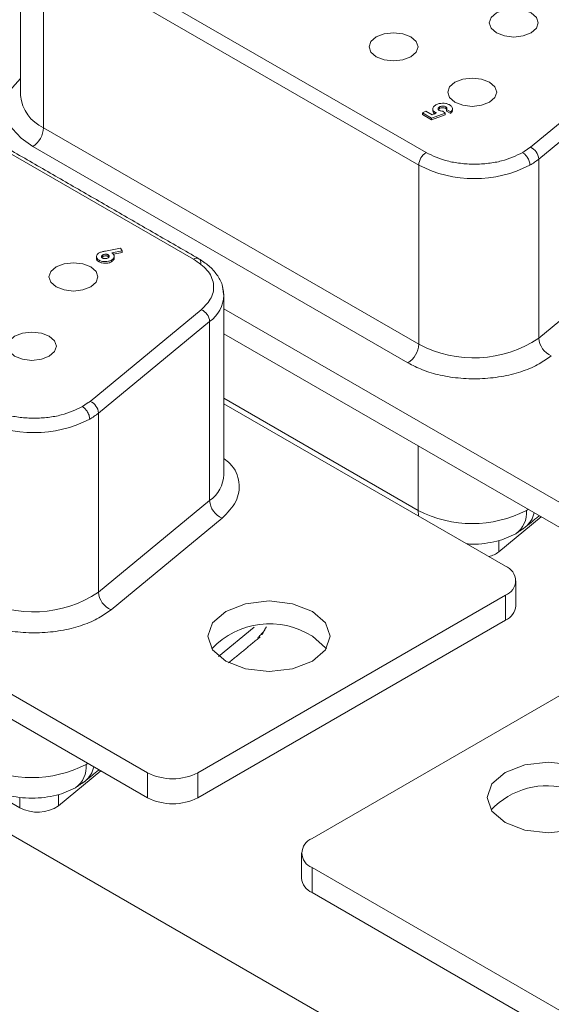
# Model space of a CAD drawing. Header units: inches. Extents: x 0.2 to 16.3, y 0.2 to 11.5.
# Tile 21 of 65: x 2.177 to 2.524, y 2.379 to 3.023. Entities that reach past the tile are written whole.
import ezdxf

# ---------------------------------------------------------------- set-up
doc = ezdxf.new("R2010")
doc.units = ezdxf.units.IN
doc.header["$MEASUREMENT"] = 0

msp = doc.modelspace()

# ---------------------------------------------------------------- linework, layer by layer
at = {"color": 7, "linetype": 'Continuous', "lineweight": 15}
for p, q in [((2.19757, 3.07721), (2.44265, 2.93573)), ((2.19286, 3.06905), (2.43793, 2.92757)), ((2.19286, 2.95201), (2.19286, 3.06905)), ((2.51082, 2.93918), (2.58342, 2.99905)), ((2.29087, 2.86607), (2.07691, 2.98959)), ((2.51629, 2.93153), (2.58888, 2.9914)), ((2.44029, 2.96163), (2.44248, 2.96289)), ((2.44628, 2.95818), (2.44029, 2.96163)), ((2.44029, 2.96163), (2.44029, 2.96054)), ((2.44029, 2.96054), (2.44628, 2.95709)), ((2.44248, 2.96289), (2.4466, 2.96052)), ((2.45511, 2.96149), (2.44628, 2.95818)), ((2.44628, 2.95709), (2.45511, 2.9604)), ((2.4466, 2.96052), (2.4496, 2.96166)), ((2.44866, 2.96205), (2.44866, 2.9613)), ((2.45147, 2.96555), (2.45147, 2.96446)), ((2.45358, 2.9629), (2.45511, 2.96149)), ((2.45511, 2.96149), (2.45511, 2.9604)), ((2.4555, 2.96569), (2.4555, 2.9646)), ((2.45882, 2.96241), (2.45613, 2.96396)), ((2.45613, 2.96396), (2.45613, 2.96287)), ((2.45613, 2.96287), (2.45882, 2.96132)), ((2.45882, 2.96241), (2.45882, 2.96132)), ((2.44628, 2.95818), (2.44628, 2.95709)), ((2.43793, 2.81053), (2.19286, 2.95201)), ((2.43086, 2.79828), (2.18579, 2.93976)), ((2.51629, 2.81449), (2.51629, 2.93153)), ((2.43793, 2.92757), (2.43793, 2.81053)), ((2.23326, 2.87141), (2.24316, 2.87328)), ((2.2442, 2.87146), (2.23741, 2.87018)), ((2.23846, 2.86929), (2.2442, 2.87037)), ((2.24316, 2.87328), (2.2442, 2.87146)), ((2.2442, 2.87146), (2.2442, 2.87037)), ((2.58888, 2.87436), (2.51629, 2.81449)), ((2.22909, 2.86545), (2.22909, 2.86437)), ((2.23161, 2.86779), (2.23161, 2.86888)), ((2.2351, 2.86899), (2.2351, 2.8679)), ((2.23721, 2.8655), (2.23721, 2.86441)), ((2.26073, 2.53049), (1.72191, 2.84155)), ((2.22328, 2.77318), (2.29588, 2.83305)), ((2.54827, 2.69649), (2.31062, 2.83368)), ((1.72191, 2.82521), (2.26073, 2.51416)), ((2.22874, 2.76553), (2.30134, 2.8254)), ((2.30134, 2.8254), (2.30134, 2.70837)), ((2.31062, 2.81735), (2.54827, 2.68016)), ((1.62597, 2.8051), (2.9789, 2.02406)), ((2.31062, 2.77516), (2.43749, 2.70192)), ((2.31062, 2.77165), (2.49454, 2.66547)), ((2.22874, 2.6485), (2.22874, 2.76553)), ((2.43749, 2.74411), (2.43749, 2.70192)), ((2.30134, 2.70837), (2.22874, 2.6485)), ((2.30953, 2.69689), (2.23694, 2.63702)), ((2.43749, 2.70192), (2.43772, 2.69828)), ((2.51791, 2.69769), (2.49027, 2.67489)), ((2.50602, 2.68989), (2.50771, 2.6911)), ((2.49027, 2.68233), (2.49027, 2.67489)), ((2.17729, 2.50761), (1.90953, 2.66219)), ((2.49454, 2.64642), (2.29373, 2.53049)), ((2.49454, 2.63009), (2.49454, 2.64642)), ((2.29373, 2.51416), (2.49454, 2.63009)), ((2.3072, 2.60653), (2.33043, 2.62569)), ((2.36821, 2.4875), (2.56903, 2.60343)), ((2.23037, 2.53169), (2.20273, 2.5089)), ((2.26073, 2.51416), (2.26073, 2.53049)), ((2.29373, 2.53049), (2.29373, 2.51416)), ((2.21847, 2.52389), (2.22017, 2.5251)), ((2.20273, 2.51634), (2.20273, 2.5089)), ((2.17729, 2.51434), (2.17729, 2.50761)), ((2.90702, 2.1574), (2.36821, 2.46845)), ((2.36821, 2.46845), (2.36821, 2.45212)), ((2.36821, 2.45212), (2.90702, 2.14106))]:
    msp.add_line(p, q, dxfattribs=at)
at = {"color": 7, "linetype": 'Continuous', "lineweight": 15, "flags": 128}
for points in [[(2.48864, 3.02702), (2.48517, 3.02402), (2.48395, 3.02049), (2.48517, 3.01695), (2.48864, 3.01396), (2.49383, 3.01195), (2.49995, 3.01125), (2.50607, 3.01195), (2.51126, 3.01396), (2.51473, 3.01695), (2.51595, 3.02049), (2.51473, 3.02402), (2.51126, 3.02702), (2.50607, 3.02902), (2.49995, 3.02972), (2.49383, 3.02902), (2.48864, 3.02702)], [(2.41015, 3.01137), (2.40668, 3.00837), (2.40546, 3.00484), (2.40668, 3.0013), (2.41015, 2.99831), (2.41534, 2.99631), (2.42146, 2.9956), (2.42758, 2.99631), (2.43278, 2.99831), (2.43624, 3.0013), (2.43746, 3.00484), (2.43624, 3.00837), (2.43278, 3.01137), (2.42758, 3.01337), (2.42146, 3.01408), (2.41534, 3.01337), (2.41015, 3.01137)], [(2.18579, 2.93976), (2.17816, 2.94513), (2.17249, 2.95125), (2.169, 2.95789), (2.16782, 2.9648), (2.169, 2.97171), (2.17249, 2.97835), (2.17782, 2.98418)], [(2.46153, 2.98171), (2.45806, 2.97871), (2.45685, 2.97518), (2.45806, 2.97164), (2.46153, 2.96865), (2.46672, 2.96664), (2.47285, 2.96594), (2.47897, 2.96664), (2.48416, 2.96865), (2.48763, 2.97164), (2.48885, 2.97518), (2.48763, 2.97871), (2.48416, 2.98171), (2.47897, 2.98371), (2.47285, 2.98441), (2.46672, 2.98371), (2.46153, 2.98171)], [(2.2011, 2.86102), (2.19763, 2.85803), (2.19641, 2.85449), (2.19763, 2.85096), (2.2011, 2.84796), (2.20629, 2.84596), (2.21241, 2.84526), (2.21853, 2.84596), (2.22372, 2.84796), (2.22719, 2.85096), (2.22841, 2.85449), (2.22719, 2.85803), (2.22372, 2.86102), (2.21853, 2.86303), (2.21241, 2.86373), (2.20629, 2.86303), (2.2011, 2.86102)], [(2.31062, 2.8424), (2.31042, 2.84498), (2.30971, 2.84796)], [(2.17399, 2.81571), (2.17052, 2.81272), (2.1693, 2.80918), (2.17052, 2.80565), (2.17399, 2.80265), (2.17918, 2.80065), (2.1853, 2.79995), (2.19143, 2.80065), (2.19662, 2.80265), (2.20009, 2.80565), (2.2013, 2.80918), (2.20009, 2.81272), (2.19662, 2.81571), (2.19143, 2.81772), (2.1853, 2.81842), (2.17918, 2.81772), (2.17399, 2.81571)], [(2.50937, 2.70262), (2.50896, 2.70237), (2.5082, 2.70192)], [(2.36844, 2.63595), (2.35547, 2.64095), (2.34016, 2.64271), (2.32485, 2.64095), (2.31188, 2.63595), (2.3032, 2.62846), (2.30016, 2.61962), (2.3032, 2.61078), (2.31188, 2.60329), (2.32485, 2.59828), (2.34016, 2.59653), (2.35547, 2.59828), (2.36844, 2.60329), (2.37711, 2.61078), (2.38016, 2.61962), (2.37711, 2.62846), (2.36844, 2.63595)], [(2.36844, 2.61962), (2.37711, 2.61212), (2.37758, 2.61145)], [(2.22183, 2.53662), (2.22142, 2.53637), (2.22066, 2.53592)], [(2.53658, 2.53594), (2.52259, 2.53739), (2.50729, 2.53564), (2.49431, 2.53063), (2.48564, 2.52314), (2.48259, 2.5143), (2.48564, 2.50546), (2.49431, 2.49797), (2.50729, 2.49297), (2.52259, 2.49121), (2.53658, 2.49267)]]:
    msp.add_lwpolyline(points, dxfattribs=at)
at = {"color": 7, "linetype": 'Continuous', "lineweight": 15}
for centre, radius, start, end in [((2.20351, 2.97553), 0.02582, 185.69483, 245.62533), ((2.17751, 2.95271), 0.01537, 302.6053, 357.39457), ((2.44817, 2.9271), 0.01025, 122.60557, 177.39437), ((2.50734, 2.93092), 0.00897, 3.90525, 67.13859), ((2.48957, 2.96419), 0.0422, 299.7828, 309.2794), ((2.47423, 2.99762), 0.0789, 242.60967, 297.39034), ((2.29271, 2.86382), 0.00291, 350.78634, 129.20291), ((2.28848, 2.84346), 0.02217, 305.46514, 357.26225), ((2.2924, 2.82479), 0.00897, 3.90519, 67.13851), ((2.47381, 2.87773), 0.07618, 241.9012, 303.88609), ((2.5297, 2.81541), 0.01345, 183.90499, 247.1389), ((2.42258, 2.81123), 0.01537, 302.6053, 357.39457), ((2.2198, 2.76492), 0.00897, 3.9052, 67.13849), ((2.18669, 2.83163), 0.0789, 242.6097, 297.39032), ((2.20203, 2.7982), 0.0422, 299.78276, 309.27945), ((2.28848, 2.72642), 0.02217, 305.46514, 357.26225), ((2.31476, 2.70928), 0.01345, 183.90499, 247.13895), ((2.47285, 2.77015), 0.07685, 242.60968, 297.39032), ((2.49151, 2.70028), 0.01677, 305.70273, 5.61986), ((2.49703, 2.70371), 0.01653, 310.27505, 348.43194), ((2.47924, 2.68924), 0.0181, 284.3842, 307.54869), ((2.49093, 2.65595), 0.01019, 290.78352, 69.21653), ((2.18627, 2.71174), 0.07618, 241.90123, 303.88607), ((2.24216, 2.64941), 0.01345, 183.90509, 247.13884), ((2.4897, 2.64078), 0.01174, 294.37485, 354.30501), ((2.34049, 2.57609), 0.05173, 57.29667, 136.86795), ((2.1853, 2.60416), 0.07685, 242.60972, 297.39029), ((2.20397, 2.53428), 0.01677, 305.70273, 5.61986), ((2.20949, 2.53771), 0.01653, 310.275, 348.43202), ((2.27723, 2.56234), 0.03586, 242.6097, 297.39026), ((2.52155, 2.47213), 0.0498, 72.44271, 136.92615), ((2.27723, 2.54601), 0.03586, 242.6097, 297.39026), ((2.18894, 2.52943), 0.02473, 241.90119, 303.88609), ((2.37182, 2.47797), 0.01019, 110.78328, 249.21672), ((2.37305, 2.46281), 0.01174, 185.69539, 245.62502)]:
    msp.add_arc(centre, radius, start, end, dxfattribs=at)
for points in [[(2.90142, 3.81964), (1.0554, 2.75396)], [(2.17782, 3.09), (2.17782, 2.97296)], [(2.2942, 2.8664), (2.08024, 2.98992)], [(2.44703, 2.96437), (2.44703, 2.96328)], [(2.4599, 2.96454), (2.4599, 2.96456)], [(2.4599, 2.96347), (2.4599, 2.96453)], [(2.51082, 2.93918), (2.50582, 2.93573)], [(2.22743, 2.86777), (2.22743, 2.86668)], [(2.2351, 2.8679), (2.23559, 2.86749)], [(2.31062, 2.84236), (2.31013, 2.84531)], [(2.31062, 2.72536), (2.31062, 2.8424)], [(2.22328, 2.77318), (2.21827, 2.76974)], [(2.50771, 2.69109), (2.51661, 2.69844)], [(2.5013, 2.68666), (2.50774, 2.69112)], [(2.50138, 2.63962), (2.50138, 2.65595)], [(2.33546, 2.6206), (2.33842, 2.62592)], [(2.31375, 2.60228), (2.33431, 2.61924)], [(2.33741, 2.62356), (2.33277, 2.61861)], [(2.22017, 2.5251), (2.22907, 2.53244)], [(2.21375, 2.52066), (2.2202, 2.52513)], [(2.36137, 2.47797), (2.36137, 2.46164)]]:
    msp.add_open_spline(points, degree=1, dxfattribs=at)
for points, knots in [([(2.44866, 2.96205), (2.44817, 2.96239), (2.4473, 2.96301), (2.44694, 2.96415), (2.44716, 2.96524), (2.44793, 2.96617), (2.4487, 2.96666), (2.44903, 2.96687)], [0, 0, 0, 0, 0.241211, 0.436073, 0.630152, 0.843693, 1, 1, 1, 1]), ([(2.44903, 2.96687), (2.44974, 2.9672), (2.45102, 2.96781), (2.45341, 2.96807), (2.45558, 2.96792), (2.45711, 2.96745), (2.45781, 2.96707), (2.45799, 2.96697)], [0, 0, 0, 0, 0.271691, 0.491673, 0.7113, 0.922772, 1, 1, 1, 1]), ([(2.45799, 2.96697), (2.45858, 2.96656), (2.45959, 2.96585), (2.46001, 2.96454), (2.45976, 2.96339), (2.45913, 2.96273), (2.45882, 2.96241)], [0, 0, 0, 0, 0.3144711, 0.5472923, 0.7800412, 1, 1, 1, 1]), ([(2.44706, 2.96329), (2.44708, 2.96296), (2.44712, 2.96226), (2.44784, 2.96147), (2.44846, 2.96109), (2.44866, 2.96096)], [0, 0, 0, 0, 0.3820173, 0.8055161, 1, 1, 1, 1]), ([(2.4496, 2.96166), (2.44951, 2.96168), (2.44934, 2.96174), (2.44901, 2.96187), (2.4488, 2.96198), (2.44866, 2.96205)], [0, 0, 0, 0, 0.253809, 0.507789, 1, 1, 1, 1]), ([(2.45147, 2.96555), (2.45117, 2.96535), (2.45067, 2.96501), (2.45045, 2.96438), (2.45055, 2.96387), (2.45086, 2.96352), (2.45111, 2.96336), (2.45119, 2.96331)], [0, 0, 0, 0, 0.312612, 0.53103, 0.749504, 0.916448, 1, 1, 1, 1]), ([(2.4507, 2.96375), (2.45077, 2.96387), (2.45093, 2.96414), (2.45127, 2.96434), (2.45147, 2.96446)], [0, 0, 0, 0, 0.420928, 1, 1, 1, 1]), ([(2.45119, 2.96331), (2.45141, 2.96321), (2.45191, 2.96299), (2.45278, 2.96289), (2.45336, 2.9629), (2.45358, 2.9629)], [0, 0, 0, 0, 0.324565, 0.736505, 1, 1, 1, 1]), ([(2.4555, 2.96569), (2.45523, 2.96581), (2.45471, 2.96605), (2.45374, 2.96615), (2.45279, 2.96607), (2.45203, 2.96585), (2.45162, 2.96563), (2.45147, 2.96555)], [0, 0, 0, 0, 0.227568, 0.439246, 0.634113, 0.860923, 1, 1, 1, 1]), ([(2.45147, 2.96446), (2.45182, 2.96463), (2.45241, 2.96492), (2.45349, 2.96505), (2.45442, 2.96501), (2.4551, 2.96481), (2.45541, 2.96465), (2.4555, 2.9646)], [0, 0, 0, 0, 0.3011308, 0.5085659, 0.7154936, 0.9187188, 1, 1, 1, 1]), ([(2.45613, 2.96396), (2.45623, 2.96422), (2.4564, 2.96465), (2.4561, 2.96527), (2.45571, 2.96554), (2.4555, 2.96569)], [0, 0, 0, 0, 0.422221, 0.700059, 1, 1, 1, 1]), ([(2.4555, 2.9646), (2.45578, 2.96443), (2.45607, 2.96425), (2.45614, 2.96403), (2.45614, 2.96401)], [0, 0, 0, 0, 0.943448, 1, 1, 1, 1]), ([(2.45882, 2.96132), (2.45927, 2.96179), (2.45993, 2.96247), (2.45985, 2.96324), (2.45982, 2.96347)], [0, 0, 0, 0, 0.6880688, 1, 1, 1, 1]), ([(2.50582, 2.93573), (2.50142, 2.93368), (2.49466, 2.93053), (2.48337, 2.92856), (2.47423, 2.92799), (2.4651, 2.92856), (2.4538, 2.93053), (2.44704, 2.93368), (2.44265, 2.93573)], [0, 0, 0, 0, 0.239457, 0.368361, 0.5, 0.631639, 0.760543, 1, 1, 1, 1]), ([(2.51053, 2.92757), (2.51045, 2.92839), (2.51027, 2.93009), (2.509, 2.93265), (2.50741, 2.93463), (2.50634, 2.93538), (2.50582, 2.93573)], [0, 0, 0, 0, 0.270261, 0.562429, 0.789736, 1, 1, 1, 1]), ([(2.22909, 2.86545), (2.22861, 2.86579), (2.22774, 2.8664), (2.22735, 2.86754), (2.22751, 2.86866), (2.22819, 2.86958), (2.22891, 2.87003), (2.22914, 2.87018)], [0, 0, 0, 0, 0.24502, 0.446425, 0.646433, 0.888493, 1, 1, 1, 1]), ([(2.22914, 2.87018), (2.22975, 2.87045), (2.23067, 2.87087), (2.23214, 2.87119), (2.23289, 2.87134), (2.23326, 2.87141)], [0, 0, 0, 0, 0.4931, 0.746233, 1, 1, 1, 1]), ([(2.23741, 2.87018), (2.23786, 2.86986), (2.23877, 2.86922), (2.23912, 2.86802), (2.23885, 2.86688), (2.23809, 2.86605), (2.23743, 2.86564), (2.23721, 2.8655)], [0, 0, 0, 0, 0.234709, 0.471449, 0.675243, 0.891235, 1, 1, 1, 1]), ([(2.22744, 2.86668), (2.22749, 2.86628), (2.22759, 2.86552), (2.22842, 2.86477), (2.22897, 2.86444), (2.22909, 2.86437)], [0, 0, 0, 0, 0.46137, 0.8813, 1, 1, 1, 1]), ([(2.23721, 2.8655), (2.23658, 2.8652), (2.23544, 2.86467), (2.23331, 2.86444), (2.23133, 2.86458), (2.22991, 2.86501), (2.22926, 2.86536), (2.22909, 2.86545)], [0, 0, 0, 0, 0.2641428, 0.4824547, 0.7002587, 0.92306, 1, 1, 1, 1]), ([(2.22909, 2.86437), (2.22966, 2.8641), (2.23081, 2.86355), (2.23296, 2.86335), (2.23498, 2.86352), (2.23637, 2.86395), (2.23703, 2.86431), (2.23721, 2.86441)], [0, 0, 0, 0, 0.243081, 0.488162, 0.6984, 0.917464, 1, 1, 1, 1]), ([(2.2314, 2.86684), (2.23122, 2.86698), (2.23086, 2.86724), (2.23074, 2.86772), (2.23084, 2.86821), (2.23118, 2.86861), (2.2315, 2.86881), (2.23161, 2.86888)], [0, 0, 0, 0, 0.222604, 0.432551, 0.634287, 0.870859, 1, 1, 1, 1]), ([(2.23098, 2.86722), (2.23107, 2.86734), (2.23122, 2.86755), (2.23149, 2.86772), (2.23161, 2.86779)], [0, 0, 0, 0, 0.576686, 1, 1, 1, 1]), ([(2.23497, 2.86693), (2.2347, 2.8668), (2.2342, 2.86656), (2.23327, 2.86643), (2.23244, 2.86647), (2.2318, 2.86663), (2.23151, 2.86678), (2.2314, 2.86684)], [0, 0, 0, 0, 0.2671, 0.486142, 0.704515, 0.886096, 1, 1, 1, 1]), ([(2.23161, 2.86888), (2.23188, 2.86901), (2.23237, 2.86925), (2.23329, 2.86938), (2.2341, 2.86935), (2.23471, 2.86919), (2.23499, 2.86904), (2.2351, 2.86899)], [0, 0, 0, 0, 0.2697973, 0.490769, 0.7120177, 0.8862841, 1, 1, 1, 1]), ([(2.23161, 2.86779), (2.23188, 2.86792), (2.23237, 2.86816), (2.23329, 2.8683), (2.2341, 2.86826), (2.23471, 2.8681), (2.23499, 2.86795), (2.2351, 2.8679)], [0, 0, 0, 0, 0.2697973, 0.490769, 0.7120177, 0.8862841, 1, 1, 1, 1]), ([(2.2351, 2.86899), (2.23529, 2.86885), (2.23568, 2.86858), (2.23585, 2.86807), (2.23573, 2.86759), (2.2354, 2.86721), (2.23509, 2.86701), (2.23497, 2.86693)], [0, 0, 0, 0, 0.227086, 0.457326, 0.652073, 0.864058, 1, 1, 1, 1]), ([(2.23721, 2.86441), (2.23774, 2.8648), (2.23867, 2.86548), (2.2391, 2.86638), (2.23901, 2.86677), (2.239, 2.86679)], [0, 0, 0, 0, 0.5593341, 0.9783994, 1, 1, 1, 1]), ([(2.23902, 2.86679), (2.23902, 2.86697), (2.23902, 2.86733), (2.23902, 2.8677), (2.23902, 2.86788)], [0, 0, 0, 0, 0.4999817, 1, 1, 1, 1]), ([(2.29087, 2.86607), (2.29408, 2.86382), (2.30071, 2.85915), (2.30465, 2.85013), (2.30348, 2.84086), (2.29836, 2.8356), (2.29588, 2.83305)], [0, 0, 0, 0, 0.242229, 0.5, 0.757771, 1, 1, 1, 1]), ([(2.31013, 2.84531), (2.30998, 2.84666), (2.30957, 2.85031), (2.30637, 2.85595), (2.30125, 2.86182), (2.2965, 2.86491), (2.2942, 2.8664)], [0, 0, 0, 0, 0.170053, 0.45987, 0.738398, 1, 1, 1, 1]), ([(2.52448, 2.80301), (2.52194, 2.80116), (2.51668, 2.79732), (2.50609, 2.79275), (2.49355, 2.78938), (2.47963, 2.78773), (2.46542, 2.78796), (2.45206, 2.79002), (2.44026, 2.79345), (2.43392, 2.79671), (2.43086, 2.79828)], [0, 0, 0, 0, 0.114511, 0.237561, 0.367044, 0.5, 0.632956, 0.762439, 0.885489, 1, 1, 1, 1]), ([(2.21827, 2.76974), (2.21388, 2.76769), (2.20712, 2.76453), (2.19583, 2.76256), (2.18669, 2.76199), (2.17755, 2.76256), (2.16626, 2.76453), (2.1595, 2.76769), (2.15511, 2.76974)], [0, 0, 0, 0, 0.239457, 0.368361, 0.5, 0.631639, 0.760543, 1, 1, 1, 1]), ([(2.22299, 2.76157), (2.22291, 2.76239), (2.22273, 2.7641), (2.22146, 2.76666), (2.21987, 2.76864), (2.21879, 2.76938), (2.21827, 2.76974)], [0, 0, 0, 0, 0.270261, 0.562429, 0.789736, 1, 1, 1, 1]), ([(2.31062, 2.73574), (2.31202, 2.73469), (2.31788, 2.73026), (2.32137, 2.72028), (2.32002, 2.70762), (2.31296, 2.70039), (2.30953, 2.69689)], [0, 0, 0, 0, 0.096047, 0.403545, 0.711043, 1, 1, 1, 1]), ([(2.46926, 2.68007), (2.47046, 2.67998), (2.47439, 2.67968), (2.48108, 2.68023), (2.49124, 2.68195), (2.49734, 2.6848), (2.5013, 2.68666)], [0, 0, 0, 0, 0.102654, 0.338906, 0.570249, 1, 1, 1, 1]), ([(2.23694, 2.63702), (2.2344, 2.63517), (2.22914, 2.63132), (2.21855, 2.62675), (2.20601, 2.62339), (2.19209, 2.62174), (2.17788, 2.62197), (2.16452, 2.62402), (2.15272, 2.62746), (2.14638, 2.63072), (2.14332, 2.63229)], [0, 0, 0, 0, 0.114511, 0.237561, 0.367044, 0.5, 0.632956, 0.762439, 0.885489, 1, 1, 1, 1]), ([(2.15685, 2.52066), (2.16081, 2.51882), (2.1669, 2.51598), (2.17707, 2.5142), (2.1853, 2.51369), (2.19353, 2.5142), (2.2037, 2.51598), (2.20979, 2.51882), (2.21375, 2.52066)], [0, 0, 0, 0, 0.239457, 0.368361, 0.5, 0.631639, 0.760543, 1, 1, 1, 1])]:
    msp.add_open_spline(points, degree=3, knots=knots, dxfattribs=at)

doc.saveas('drawing.dxf')
